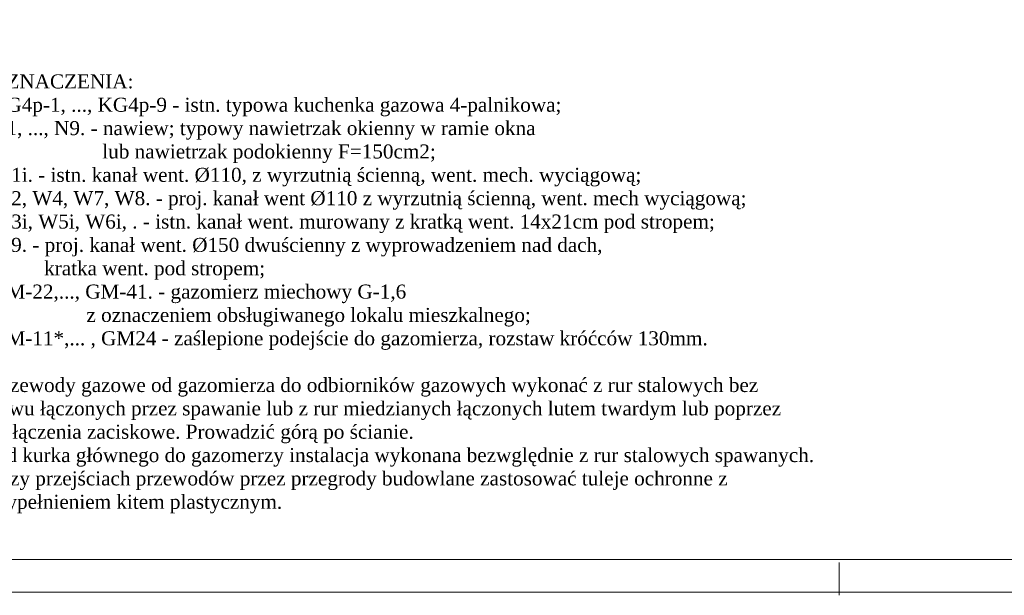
# Model space of a CAD drawing. Extents: x 34439 to 126910, y -74890 to 17912.
# Tile 85 of 144: x 103507 to 105615, y -50415 to -49182. Entities that reach past the tile are written whole.
import ezdxf

# ---------------------------------------------------------------- set-up
doc = ezdxf.new("R2010")
doc.units = 0
doc.header["$MEASUREMENT"] = 0
doc.linetypes.add('Przerywana długa', pattern=[1058333.301544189, 634999.990463, -423333.311081])
for name, color, linetype, lineweight in [('062', 62, 'Continuous', 0), ('Opisy_wymiary.2D77', 7, 'Continuous', 0), ('Opisy_wymiary.2D88', 8, 'Continuous', 0)]:
    doc.layers.add(name, color=color, linetype=linetype, lineweight=lineweight)
doc.layers.add('wymiary', color=2, linetype='Continuous')
doc.styles.get("Standard").update_dxf_attribs({"font": 'ARIALN.TTF'})

msp = doc.modelspace()

# ---------------------------------------------------------------- linework, layer by layer
at = {"layer": '062', "linetype": 'Przerywana długa', "flags": 128}
msp.add_lwpolyline([(102911.8, -47438.4), (107111.8, -47438.4), (107111.8, -50408.4), (102911.8, -50408.4)], close=True, dxfattribs=at)
at = {"layer": 'Opisy_wymiary.2D77', "linetype": 'Continuous'}
msp.add_line((103101.8, -50338.4), (107041.8, -50338.4), dxfattribs=at)
at = {"layer": 'Opisy_wymiary.2D88', "linetype": 'Continuous'}
msp.add_line((105261.8, -50414.9), (105261.8, -50344.9), dxfattribs=at)

# ---------------------------------------------------------------- texts
at = {"layer": 'wymiary', "linetype": 'Continuous', "insert": (103446.3, -49299.4), "char_height": 30, "width": 1690.592, "attachment_point": 1}
msp.add_mtext('{\\fTimes New Roman|b0|i0|c238|p18;OZNACZENIA:\\PKG4p-1, ..., KG4p-9 - istn. typowa kuchenka gazowa 4-palnikowa;\\PN1, ..., N9. - nawiew; typowy nawietrzak okienny w ramie okna \\P                     lub nawietrzak podokienny F=150cm2;\\PW1i. - istn. kanał went. %%c110, z wyrzutnią ścienną, went. mech. wyciągową;\\PW2, W4, W7, W8. - proj. kanał went %%c110 z wyrzutnią ścienną, went. mech wyciągową;\\PW3i, W5i, W6i, . - istn. kanał went. murowany z kratką went. 14x21cm pod stropem; \\PW9. - proj. kanał went. %%c150 dwuścienny z wyprowadzeniem nad dach, \\P          kratka went. pod stropem;\\PGM-22,..., GM-41. - gazomierz miechowy G-1,6 \\P                  z oznaczeniem obsługiwanego lokalu mieszkalnego;\\PGM-11*,... , GM24 - zaślepione podejście do gazomierza, rozstaw króćców 130mm.\\P\\PPrzewody gazowe od gazomierza do odbiorników gazowych wykonać z rur stalowych bez szwu łączonych przez spawanie lub z rur miedzianych łączonych lutem twardym lub poprzez połączenia zaciskowe. Prowadzić górą po ścianie.\\POd kurka głównego do gazomerzy instalacja wykonana bezwględnie z rur stalowych spawanych.\\PPrzy przejściach przewodów przez przegrody budowlane zastosować tuleje ochronne z wypełnieniem kitem plastycznym.}', dxfattribs=at)

doc.saveas('drawing.dxf')
